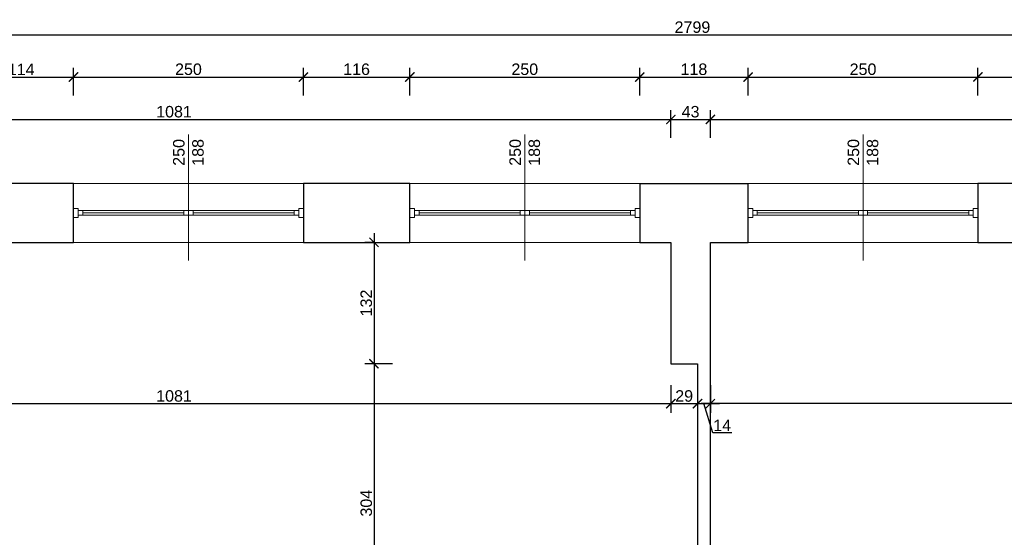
# Model space of a CAD drawing. Header units: millimetres. Extents: x 2709036 to 2756280, y 168165 to 192362.
# Tile 99 of 192: x 2719781 to 2720852, y 186670 to 187233. Entities that reach past the tile are written whole.
import ezdxf

# ---------------------------------------------------------------- set-up
doc = ezdxf.new("R2010")
doc.units = ezdxf.units.MM
doc.header["$MEASUREMENT"] = 0
doc.linetypes.add('HIDDEN2', pattern=[4.7625, 3.175, -1.5875])
for name, color, linetype, lineweight in [('__MAZ_OPIS_STOLARKA', 7, 'Continuous', 0), ('__MAZ_SCHODY', 7, 'Continuous', 0), ('__MAZ_STOLARKA OKIENNA', 7, 'Continuous', 9), ('__MAZ_WYMIARY', 7, 'Continuous', 9), ('__MAZ_ŚCIANY ISTNIEJĄCE', 7, 'Continuous', 30)]:
    doc.layers.add(name, color=color, linetype=linetype, lineweight=lineweight)
doc.styles.add('Arial', font='arial.ttf')
doc.styles.add('Dimensions', font='arial.ttf')
doc.styles.add('styl1', font='arial.ttf')
doc.dimstyles.new('100', dxfattribs={"dimtxt": 10, "dimasz": 10, "dimexe": 18, "dimexo": 15, "dimgap": 9, "dimtad": 1, "dimdec": 1, "dimrnd": 0.5, "dimdsep": 46, "dimtxsty": 'Dimensions', "dimblk": 'ARCHTICK', "dimcen": 9, "dimdle": 10, "dimadec": 1, "dimazin": 2, "dimtfac": 1, "dimtdec": 4, "dimtofl": 0, "dimtmove": 2, "dimatfit": 3, "dimfxl": 1, "dimtolj": 1, "dimtzin": 0, "dimarcsym": 0})

# ---------------------------------------------------------------- blocks, each defined once
blk = doc.blocks.new('_ArchTick')
at = {"color": 0, "linetype": 'ByBlock', "const_width": 0.15}
blk.add_lwpolyline([(-0.5, -0.5), (0.5, 0.5)], dxfattribs=at)
blk = doc.blocks.new('*D352')
at = {"layer": '__MAZ_WYMIARY', "color": 0, "lineweight": -2}
for p, q in [((2720166.4, 187000.5), (2720166.4, 186848.4)), ((2720166.4, 186990.5), (2720156.4, 186990.5)), ((2720186.4, 186858.4), (2720156.4, 186858.4))]:
    blk.add_line(p, q, dxfattribs=at)
at = {"layer": 'Defpoints', "color": 0, "lineweight": 30}
for p in [(2720176.5, 186990.5), (2720166.4, 186858.4), (2720489.3, 186858.4)]:
    blk.add_point(p, dxfattribs=at)
at = {"layer": '__MAZ_WYMIARY', "color": 0, "lineweight": -2, "xscale": 10, "yscale": 10, "zscale": 10}
for p, rotation in [((2720166.4, 186990.5), 90), ((2720166.4, 186858.4), 270)]:
    blk.add_blockref('_ArchTick', p, dxfattribs=dict(at, rotation=rotation))
at = {"layer": '__MAZ_WYMIARY', "color": 0, "lineweight": 5, "insert": (2720158, 186924.5), "char_height": 12.5, "attachment_point": 5, "rotation": 90, "style": 'Arial'}
blk.add_mtext('\\A1;132', dxfattribs=at)
blk = doc.blocks.new('*D353')
at = {"layer": '__MAZ_WYMIARY', "color": 0, "lineweight": -2}
for p, q in [((2720166.4, 186868.4), (2720166.4, 186544.9)), ((2720186.4, 186858.4), (2720156.4, 186858.4)), ((2720186.4, 186554.9), (2720156.4, 186554.9))]:
    blk.add_line(p, q, dxfattribs=at)
at = {"layer": 'Defpoints', "color": 0, "lineweight": 30}
for p in [(2720489.3, 186858.4), (2720166.4, 186554.9), (2720489.3, 186554.9)]:
    blk.add_point(p, dxfattribs=at)
at = {"layer": '__MAZ_WYMIARY', "color": 0, "lineweight": -2, "xscale": 10, "yscale": 10, "zscale": 10}
for p, rotation in [((2720166.4, 186858.4), 90), ((2720166.4, 186554.9), 270)]:
    blk.add_blockref('_ArchTick', p, dxfattribs=dict(at, rotation=rotation))
at = {"layer": '__MAZ_WYMIARY', "color": 0, "lineweight": 5, "insert": (2720158, 186706.7), "char_height": 12.5, "attachment_point": 5, "rotation": 90, "style": 'Arial'}
blk.add_mtext('\\A1;304', dxfattribs=at)
blk = doc.blocks.new('*D355')
at = {"layer": '__MAZ_WYMIARY', "color": 0, "lineweight": -2}
for p, q in [((2720489.3, 186835), (2720489.3, 186805)), ((2719408.3, 186795), (2719408.3, 186825)), ((2719398.3, 186815), (2720499.3, 186815))]:
    blk.add_line(p, q, dxfattribs=at)
at = {"layer": 'Defpoints', "color": 0, "lineweight": 30}
for p in [(2720489.3, 186858.4), (2720489.3, 186815), (2719408.3, 186768.7)]:
    blk.add_point(p, dxfattribs=at)
at = {"layer": '__MAZ_WYMIARY', "color": 0, "lineweight": -2, "xscale": 10, "yscale": 10, "zscale": 10, "rotation": 180}
blk.add_blockref('_ArchTick', (2719408.3, 186815), dxfattribs=at)
at = {"layer": '__MAZ_WYMIARY', "color": 0, "lineweight": -2, "xscale": 10, "yscale": 10, "zscale": 10}
blk.add_blockref('_ArchTick', (2720489.3, 186815), dxfattribs=at)
at = {"layer": '__MAZ_WYMIARY', "color": 0, "lineweight": 5, "insert": (2719948.8, 186823.3), "char_height": 12.5, "attachment_point": 5, "style": 'Arial'}
blk.add_mtext('\\A1;1081', dxfattribs=at)
blk = doc.blocks.new('*D357')
at = {"layer": '__MAZ_WYMIARY', "color": 0, "lineweight": -2}
for p, q in [((2719113.3, 187196.2), (2719113.3, 187226.2)), ((2721912.3, 187196.2), (2721912.3, 187226.2)), ((2719103.3, 187216.2), (2721922.3, 187216.2))]:
    blk.add_line(p, q, dxfattribs=at)
at = {"layer": 'Defpoints', "color": 0, "lineweight": 30}
for p in [(2721912.3, 187216.2), (2719113.3, 187054.5), (2721912.3, 187054.5)]:
    blk.add_point(p, dxfattribs=at)
at = {"layer": '__MAZ_WYMIARY', "color": 0, "lineweight": -2, "xscale": 10, "yscale": 10, "zscale": 10, "rotation": 180}
blk.add_blockref('_ArchTick', (2719113.3, 187216.2), dxfattribs=at)
at = {"layer": '__MAZ_WYMIARY', "color": 0, "lineweight": -2, "xscale": 10, "yscale": 10, "zscale": 10}
blk.add_blockref('_ArchTick', (2721912.3, 187216.2), dxfattribs=at)
at = {"layer": '__MAZ_WYMIARY', "color": 0, "lineweight": 5, "insert": (2720512.8, 187224.6), "char_height": 12.5, "attachment_point": 5, "style": 'Arial'}
blk.add_mtext('\\A1;2799', dxfattribs=at)
blk = doc.blocks.new('*D362')
at = {"layer": '__MAZ_WYMIARY', "color": 0, "lineweight": -2}
for p, q in [((2719408.3, 187104.2), (2719408.3, 187134.2)), ((2720489.3, 187104.2), (2720489.3, 187134.2)), ((2719398.3, 187124.2), (2720499.3, 187124.2))]:
    blk.add_line(p, q, dxfattribs=at)
at = {"layer": 'Defpoints', "color": 0, "lineweight": 30}
for p in [(2720489.3, 187124.2), (2719408.3, 186949.9), (2720489.3, 186949.2)]:
    blk.add_point(p, dxfattribs=at)
at = {"layer": '__MAZ_WYMIARY', "color": 0, "lineweight": -2, "xscale": 10, "yscale": 10, "zscale": 10, "rotation": 180}
blk.add_blockref('_ArchTick', (2719408.3, 187124.2), dxfattribs=at)
at = {"layer": '__MAZ_WYMIARY', "color": 0, "lineweight": -2, "xscale": 10, "yscale": 10, "zscale": 10}
blk.add_blockref('_ArchTick', (2720489.3, 187124.2), dxfattribs=at)
at = {"layer": '__MAZ_WYMIARY', "color": 0, "lineweight": 5, "insert": (2719948.8, 187132.6), "char_height": 12.5, "attachment_point": 5, "style": 'Arial'}
blk.add_mtext('\\A1;1081', dxfattribs=at)
blk = doc.blocks.new('*D363')
at = {"layer": '__MAZ_WYMIARY', "color": 0, "lineweight": -2}
for p, q in [((2720489.3, 187104.2), (2720489.3, 187134.2)), ((2720532.3, 187104.2), (2720532.3, 187134.2)), ((2720479.3, 187124.2), (2720542.3, 187124.2))]:
    blk.add_line(p, q, dxfattribs=at)
at = {"layer": 'Defpoints', "color": 0, "lineweight": 30}
for p in [(2720532.3, 187124.2), (2720489.3, 186949.2), (2720532.3, 186803.8)]:
    blk.add_point(p, dxfattribs=at)
at = {"layer": '__MAZ_WYMIARY', "color": 0, "lineweight": -2, "xscale": 10, "yscale": 10, "zscale": 10, "rotation": 180}
blk.add_blockref('_ArchTick', (2720489.3, 187124.2), dxfattribs=at)
at = {"layer": '__MAZ_WYMIARY', "color": 0, "lineweight": -2, "xscale": 10, "yscale": 10, "zscale": 10}
blk.add_blockref('_ArchTick', (2720532.3, 187124.2), dxfattribs=at)
at = {"layer": '__MAZ_WYMIARY', "color": 0, "lineweight": 5, "insert": (2720510.8, 187132.6), "char_height": 12.5, "attachment_point": 5, "style": 'Arial'}
blk.add_mtext('\\A1;43', dxfattribs=at)
blk = doc.blocks.new('*D364')
at = {"layer": '__MAZ_WYMIARY', "color": 0, "lineweight": -2}
for p, q in [((2720532.3, 187104.2), (2720532.3, 187134.2)), ((2721612.3, 187104.2), (2721612.3, 187134.2)), ((2720522.3, 187124.2), (2721622.3, 187124.2))]:
    blk.add_line(p, q, dxfattribs=at)
at = {"layer": 'Defpoints', "color": 0, "lineweight": 30}
for p in [(2721612.3, 187124.2), (2721612.3, 186957.5), (2720532.3, 186803.8)]:
    blk.add_point(p, dxfattribs=at)
at = {"layer": '__MAZ_WYMIARY', "color": 0, "lineweight": -2, "xscale": 10, "yscale": 10, "zscale": 10, "rotation": 180}
blk.add_blockref('_ArchTick', (2720532.3, 187124.2), dxfattribs=at)
at = {"layer": '__MAZ_WYMIARY', "color": 0, "lineweight": -2, "xscale": 10, "yscale": 10, "zscale": 10}
blk.add_blockref('_ArchTick', (2721612.3, 187124.2), dxfattribs=at)
at = {"layer": '__MAZ_WYMIARY', "color": 0, "lineweight": 5, "insert": (2721072.3, 187132.6), "char_height": 12.5, "attachment_point": 5, "style": 'Arial'}
blk.add_mtext('\\A1;1080', dxfattribs=at)
blk = doc.blocks.new('*D388')
at = {"layer": '__MAZ_WYMIARY', "color": 0, "lineweight": -2}
for p, q in [((2719725.4, 187150.4), (2719725.4, 187180.4)), ((2719839.5, 187150.4), (2719839.5, 187180.4)), ((2719715.4, 187170.4), (2719849.5, 187170.4))]:
    blk.add_line(p, q, dxfattribs=at)
at = {"layer": 'Defpoints', "color": 0, "lineweight": 30}
for p in [(2719839.5, 187170.4), (2719725.4, 187054.6), (2719839.5, 187054.5)]:
    blk.add_point(p, dxfattribs=at)
at = {"layer": '__MAZ_WYMIARY', "color": 0, "lineweight": -2, "xscale": 10, "yscale": 10, "zscale": 10, "rotation": 180}
blk.add_blockref('_ArchTick', (2719725.4, 187170.4), dxfattribs=at)
at = {"layer": '__MAZ_WYMIARY', "color": 0, "lineweight": -2, "xscale": 10, "yscale": 10, "zscale": 10}
blk.add_blockref('_ArchTick', (2719839.5, 187170.4), dxfattribs=at)
at = {"layer": '__MAZ_WYMIARY', "color": 0, "lineweight": 5, "insert": (2719782.5, 187178.7), "char_height": 12.5, "attachment_point": 5, "style": 'Arial'}
blk.add_mtext('\\A1;114', dxfattribs=at)
blk = doc.blocks.new('*D389')
at = {"layer": '__MAZ_WYMIARY', "color": 0, "lineweight": -2}
for p, q in [((2719839.5, 187150.4), (2719839.5, 187180.4)), ((2720089.5, 187150.4), (2720089.5, 187180.4)), ((2719829.5, 187170.4), (2720099.5, 187170.4))]:
    blk.add_line(p, q, dxfattribs=at)
at = {"layer": 'Defpoints', "color": 0, "lineweight": 30}
for p in [(2720089.5, 187170.4), (2719839.5, 187054.6), (2720089.5, 187054.5)]:
    blk.add_point(p, dxfattribs=at)
at = {"layer": '__MAZ_WYMIARY', "color": 0, "lineweight": -2, "xscale": 10, "yscale": 10, "zscale": 10, "rotation": 180}
blk.add_blockref('_ArchTick', (2719839.5, 187170.4), dxfattribs=at)
at = {"layer": '__MAZ_WYMIARY', "color": 0, "lineweight": -2, "xscale": 10, "yscale": 10, "zscale": 10}
blk.add_blockref('_ArchTick', (2720089.5, 187170.4), dxfattribs=at)
at = {"layer": '__MAZ_WYMIARY', "color": 0, "lineweight": 5, "insert": (2719964.5, 187178.8), "char_height": 12.5, "attachment_point": 5, "style": 'Arial'}
blk.add_mtext('\\A1;250', dxfattribs=at)
blk = doc.blocks.new('*D390')
at = {"layer": '__MAZ_WYMIARY', "color": 0, "lineweight": -2}
for p, q in [((2720089.5, 187150.4), (2720089.5, 187180.4)), ((2720205.4, 187150.4), (2720205.4, 187180.4)), ((2720079.5, 187170.4), (2720215.4, 187170.4))]:
    blk.add_line(p, q, dxfattribs=at)
at = {"layer": 'Defpoints', "color": 0, "lineweight": 30}
for p in [(2720205.4, 187170.4), (2720089.5, 187054.5), (2720205.4, 187054.5)]:
    blk.add_point(p, dxfattribs=at)
at = {"layer": '__MAZ_WYMIARY', "color": 0, "lineweight": -2, "xscale": 10, "yscale": 10, "zscale": 10, "rotation": 180}
blk.add_blockref('_ArchTick', (2720089.5, 187170.4), dxfattribs=at)
at = {"layer": '__MAZ_WYMIARY', "color": 0, "lineweight": -2, "xscale": 10, "yscale": 10, "zscale": 10}
blk.add_blockref('_ArchTick', (2720205.4, 187170.4), dxfattribs=at)
at = {"layer": '__MAZ_WYMIARY', "color": 0, "lineweight": 5, "insert": (2720147.4, 187178.8), "char_height": 12.5, "attachment_point": 5, "style": 'Arial'}
blk.add_mtext('\\A1;116', dxfattribs=at)
blk = doc.blocks.new('*D391')
at = {"layer": '__MAZ_WYMIARY', "color": 0, "lineweight": -2}
for p, q in [((2720205.4, 187150.4), (2720205.4, 187180.4)), ((2720455.4, 187150.4), (2720455.4, 187180.4)), ((2720195.4, 187170.4), (2720465.4, 187170.4))]:
    blk.add_line(p, q, dxfattribs=at)
at = {"layer": 'Defpoints', "color": 0, "lineweight": 30}
for p in [(2720455.4, 187170.4), (2720205.4, 187054.6), (2720455.4, 187054.5)]:
    blk.add_point(p, dxfattribs=at)
at = {"layer": '__MAZ_WYMIARY', "color": 0, "lineweight": -2, "xscale": 10, "yscale": 10, "zscale": 10, "rotation": 180}
blk.add_blockref('_ArchTick', (2720205.4, 187170.4), dxfattribs=at)
at = {"layer": '__MAZ_WYMIARY', "color": 0, "lineweight": -2, "xscale": 10, "yscale": 10, "zscale": 10}
blk.add_blockref('_ArchTick', (2720455.4, 187170.4), dxfattribs=at)
at = {"layer": '__MAZ_WYMIARY', "color": 0, "lineweight": 5, "insert": (2720330.4, 187178.8), "char_height": 12.5, "attachment_point": 5, "style": 'Arial'}
blk.add_mtext('\\A1;250', dxfattribs=at)
blk = doc.blocks.new('*D392')
at = {"layer": '__MAZ_WYMIARY', "color": 0, "lineweight": -2}
for p, q in [((2720455.4, 187150.4), (2720455.4, 187180.4)), ((2720573.4, 187150.4), (2720573.4, 187180.4)), ((2720445.4, 187170.4), (2720583.4, 187170.4))]:
    blk.add_line(p, q, dxfattribs=at)
at = {"layer": 'Defpoints', "color": 0, "lineweight": 30}
for p in [(2720573.4, 187170.4), (2720455.4, 187054.5), (2720573.4, 187054.5)]:
    blk.add_point(p, dxfattribs=at)
at = {"layer": '__MAZ_WYMIARY', "color": 0, "lineweight": -2, "xscale": 10, "yscale": 10, "zscale": 10, "rotation": 180}
blk.add_blockref('_ArchTick', (2720455.4, 187170.4), dxfattribs=at)
at = {"layer": '__MAZ_WYMIARY', "color": 0, "lineweight": -2, "xscale": 10, "yscale": 10, "zscale": 10}
blk.add_blockref('_ArchTick', (2720573.4, 187170.4), dxfattribs=at)
at = {"layer": '__MAZ_WYMIARY', "color": 0, "lineweight": 5, "insert": (2720514.4, 187178.8), "char_height": 12.5, "attachment_point": 5, "style": 'Arial'}
blk.add_mtext('\\A1;118', dxfattribs=at)
blk = doc.blocks.new('*D393')
at = {"layer": '__MAZ_WYMIARY', "color": 0, "lineweight": -2}
for p, q in [((2720573.4, 187150.4), (2720573.4, 187180.4)), ((2720823.4, 187150.4), (2720823.4, 187180.4)), ((2720563.4, 187170.4), (2720833.4, 187170.4))]:
    blk.add_line(p, q, dxfattribs=at)
at = {"layer": 'Defpoints', "color": 0, "lineweight": 30}
for p in [(2720823.4, 187170.4), (2720573.4, 187054.5), (2720823.4, 187054.5)]:
    blk.add_point(p, dxfattribs=at)
at = {"layer": '__MAZ_WYMIARY', "color": 0, "lineweight": -2, "xscale": 10, "yscale": 10, "zscale": 10, "rotation": 180}
blk.add_blockref('_ArchTick', (2720573.4, 187170.4), dxfattribs=at)
at = {"layer": '__MAZ_WYMIARY', "color": 0, "lineweight": -2, "xscale": 10, "yscale": 10, "zscale": 10}
blk.add_blockref('_ArchTick', (2720823.4, 187170.4), dxfattribs=at)
at = {"layer": '__MAZ_WYMIARY', "color": 0, "lineweight": 5, "insert": (2720698.4, 187178.8), "char_height": 12.5, "attachment_point": 5, "style": 'Arial'}
blk.add_mtext('\\A1;250', dxfattribs=at)
blk = doc.blocks.new('*D394')
at = {"layer": '__MAZ_WYMIARY', "color": 0, "lineweight": -2}
for p, q in [((2720823.4, 187150.4), (2720823.4, 187180.4)), ((2720936.8, 187150.4), (2720936.8, 187180.4)), ((2720813.4, 187170.4), (2720946.8, 187170.4))]:
    blk.add_line(p, q, dxfattribs=at)
at = {"layer": 'Defpoints', "color": 0, "lineweight": 30}
for p in [(2720936.8, 187170.4), (2720823.4, 187054.6), (2720936.8, 187054.6)]:
    blk.add_point(p, dxfattribs=at)
at = {"layer": '__MAZ_WYMIARY', "color": 0, "lineweight": -2, "xscale": 10, "yscale": 10, "zscale": 10, "rotation": 180}
blk.add_blockref('_ArchTick', (2720823.4, 187170.4), dxfattribs=at)
at = {"layer": '__MAZ_WYMIARY', "color": 0, "lineweight": -2, "xscale": 10, "yscale": 10, "zscale": 10}
blk.add_blockref('_ArchTick', (2720936.8, 187170.4), dxfattribs=at)
at = {"layer": '__MAZ_WYMIARY', "color": 0, "lineweight": 5, "insert": (2720880.1, 187178.7), "char_height": 12.5, "attachment_point": 5, "style": 'Arial'}
blk.add_mtext('\\A1;114', dxfattribs=at)
blk = doc.blocks.new('*D503')
at = {"layer": '__MAZ_WYMIARY', "color": 0, "lineweight": -2}
for p, q in [((2720489.3, 186835), (2720489.3, 186805)), ((2720518.3, 186835), (2720518.3, 186805)), ((2720479.3, 186815), (2720528.3, 186815))]:
    blk.add_line(p, q, dxfattribs=at)
at = {"layer": 'Defpoints', "color": 0, "lineweight": 30}
for p in [(2720489.3, 186858.4), (2720518.3, 186858.4), (2720518.3, 186815)]:
    blk.add_point(p, dxfattribs=at)
at = {"layer": '__MAZ_WYMIARY', "color": 0, "lineweight": -2, "xscale": 10, "yscale": 10, "zscale": 10, "rotation": 180}
blk.add_blockref('_ArchTick', (2720489.3, 186815), dxfattribs=at)
at = {"layer": '__MAZ_WYMIARY', "color": 0, "lineweight": -2, "xscale": 10, "yscale": 10, "zscale": 10}
blk.add_blockref('_ArchTick', (2720518.3, 186815), dxfattribs=at)
at = {"layer": '__MAZ_WYMIARY', "color": 0, "lineweight": 5, "insert": (2720503.8, 186823.3), "char_height": 12.5, "attachment_point": 5, "style": 'Arial'}
blk.add_mtext('\\A1;29', dxfattribs=at)
blk = doc.blocks.new('*D524')
at = {"layer": '__MAZ_WYMIARY', "color": 0, "lineweight": -2}
for p, q in [((2720532.3, 186835), (2720532.3, 186805)), ((2721612.3, 186835), (2721612.3, 186805)), ((2721622.3, 186815), (2720522.3, 186815))]:
    blk.add_line(p, q, dxfattribs=at)
at = {"layer": 'Defpoints', "color": 0, "lineweight": 30}
for p in [(2720532.3, 186990.5), (2721612.3, 186990.5), (2720532.3, 186815)]:
    blk.add_point(p, dxfattribs=at)
at = {"layer": '__MAZ_WYMIARY', "color": 0, "lineweight": -2, "xscale": 10, "yscale": 10, "zscale": 10, "rotation": 180}
blk.add_blockref('_ArchTick', (2720532.3, 186815), dxfattribs=at)
at = {"layer": '__MAZ_WYMIARY', "color": 0, "lineweight": -2, "xscale": 10, "yscale": 10, "zscale": 10}
blk.add_blockref('_ArchTick', (2721612.3, 186815), dxfattribs=at)
at = {"layer": '__MAZ_WYMIARY', "color": 0, "lineweight": 5, "insert": (2721072.3, 186823.3), "char_height": 12.5, "attachment_point": 5, "style": 'Arial'}
blk.add_mtext('\\A1;1080', dxfattribs=at)
blk = doc.blocks.new('*D525')
at = {"layer": '__MAZ_WYMIARY', "color": 0, "lineweight": -2}
for p, q in [((2720518.3, 186835), (2720518.3, 186805)), ((2720532.3, 186835), (2720532.3, 186805)), ((2720508.3, 186815), (2720542.3, 186815)), ((2720534.9, 186783.1), (2720525.3, 186815)), ((2720555.5, 186783.1), (2720534.9, 186783.1))]:
    blk.add_line(p, q, dxfattribs=at)
at = {"layer": 'Defpoints', "color": 0, "lineweight": 30}
for p in [(2720518.3, 186858.4), (2720532.3, 186858.4), (2720532.3, 186815)]:
    blk.add_point(p, dxfattribs=at)
at = {"layer": '__MAZ_WYMIARY', "color": 0, "lineweight": -2, "xscale": 10, "yscale": 10, "zscale": 10, "rotation": 180}
blk.add_blockref('_ArchTick', (2720518.3, 186815), dxfattribs=at)
at = {"layer": '__MAZ_WYMIARY', "color": 0, "lineweight": -2, "xscale": 10, "yscale": 10, "zscale": 10}
blk.add_blockref('_ArchTick', (2720532.3, 186815), dxfattribs=at)
at = {"layer": '__MAZ_WYMIARY', "color": 0, "lineweight": 5, "insert": (2720545.2, 186791.4), "char_height": 12.5, "attachment_point": 5, "style": 'Arial'}
blk.add_mtext('\\A1;14', dxfattribs=at)

msp = doc.modelspace()

# ---------------------------------------------------------------- linework, layer by layer
at = {"layer": '__MAZ_OPIS_STOLARKA', "color": 252}
for points in [[(2719964.5, 186970.6), (2719964.5, 187107.7)], [(2720330.4, 186970.6), (2720330.4, 187107.7)], [(2720698.4, 186970.6), (2720698.4, 187107.7)]]:
    msp.add_lwpolyline(points, dxfattribs=at)
at = {"layer": '__MAZ_SCHODY', "color": 252, "linetype": 'HIDDEN2', "lineweight": 5}
for p, q in [((2720089.5, 187054.5), (2719839.5, 187054.5)), ((2720455.4, 187054.5), (2720205.4, 187054.5)), ((2720823.4, 187054.5), (2720573.4, 187054.5)), ((2719839.5, 186990.5), (2720089.5, 186990.5)), ((2720205.4, 186990.5), (2720455.4, 186990.5)), ((2720573.4, 186990.5), (2720823.4, 186990.5))]:
    msp.add_line(p, q, dxfattribs=at)
at = {"layer": '__MAZ_STOLARKA OKIENNA', "color": 252, "linetype": 'Continuous'}
for p, q in [((2719839.5, 187054.5), (2720089.5, 187054.5)), ((2720205.4, 187054.5), (2720455.4, 187054.5)), ((2720573.4, 187054.5), (2720823.4, 187054.5)), ((2719849.5, 187020), (2719849.5, 187025)), ((2719849.5, 187022.5), (2719959.5, 187022.5)), ((2719959.5, 187020), (2719959.5, 187025)), ((2719969.5, 187020), (2719969.5, 187025)), ((2720079.5, 187022.5), (2719969.5, 187022.5)), ((2720079.5, 187020), (2720079.5, 187025)), ((2720215.4, 187020), (2720215.4, 187025)), ((2720215.4, 187022.5), (2720325.4, 187022.5)), ((2720325.4, 187020), (2720325.4, 187025)), ((2720335.4, 187020), (2720335.4, 187025)), ((2720445.4, 187022.5), (2720335.4, 187022.5)), ((2720445.4, 187020), (2720445.4, 187025)), ((2720583.4, 187020), (2720583.4, 187025)), ((2720583.4, 187022.5), (2720693.4, 187022.5)), ((2720693.4, 187020), (2720693.4, 187025)), ((2720703.4, 187020), (2720703.4, 187025)), ((2720813.4, 187022.5), (2720703.4, 187022.5)), ((2720813.4, 187020), (2720813.4, 187025)), ((2719839.5, 186990.5), (2720089.5, 186990.5)), ((2720205.4, 186990.5), (2720455.4, 186990.5)), ((2720573.4, 186990.5), (2720823.4, 186990.5))]:
    msp.add_line(p, q, dxfattribs=at)
for points in [[(2719844.5, 187027.5), (2719839.5, 187027.5), (2719839.5, 187017.5), (2719844.5, 187017.5)], [(2719844.5, 187020), (2719844.5, 187025), (2719964.5, 187025), (2719964.5, 187020)], [(2720084.5, 187020), (2720084.5, 187025), (2719964.5, 187025), (2719964.5, 187020)], [(2720084.5, 187027.5), (2720089.5, 187027.5), (2720089.5, 187017.5), (2720084.5, 187017.5)], [(2720210.4, 187027.5), (2720205.4, 187027.5), (2720205.4, 187017.5), (2720210.4, 187017.5)], [(2720210.4, 187020), (2720210.4, 187025), (2720330.4, 187025), (2720330.4, 187020)], [(2720450.4, 187020), (2720450.4, 187025), (2720330.4, 187025), (2720330.4, 187020)], [(2720450.4, 187027.5), (2720455.4, 187027.5), (2720455.4, 187017.5), (2720450.4, 187017.5)], [(2720578.4, 187027.5), (2720573.4, 187027.5), (2720573.4, 187017.5), (2720578.4, 187017.5)], [(2720578.4, 187020), (2720578.4, 187025), (2720698.4, 187025), (2720698.4, 187020)], [(2720818.4, 187020), (2720818.4, 187025), (2720698.4, 187025), (2720698.4, 187020)], [(2720818.4, 187027.5), (2720823.4, 187027.5), (2720823.4, 187017.5), (2720818.4, 187017.5)]]:
    msp.add_lwpolyline(points, close=True, dxfattribs=at)
at = {"layer": '__MAZ_ŚCIANY ISTNIEJĄCE', "color": 252, "ltscale": 15}
for p, q in [((2719839.5, 187054.5), (2719725.4, 187054.5)), ((2719839.5, 186990.5), (2719839.5, 187054.5)), ((2720089.5, 187054.5), (2720089.5, 186990.5)), ((2720147.5, 187054.5), (2720089.5, 187054.5)), ((2720205.4, 187054.5), (2720147.5, 187054.5)), ((2720205.4, 186990.5), (2720205.4, 187054.5)), ((2720455.4, 187054.5), (2720455.4, 186990.5)), ((2720455.4, 187054.5), (2720573.4, 187054.5)), ((2720573.4, 186990.5), (2720573.4, 187054.5)), ((2720823.4, 187054.5), (2720823.4, 186990.5)), ((2720882.7, 187054.5), (2720823.4, 187054.5)), ((2719725.4, 186990.5), (2719839.5, 186990.5)), ((2720089.5, 186990.5), (2720147.5, 186990.5)), ((2720147.5, 186990.5), (2720205.4, 186990.5)), ((2720455.4, 186990.5), (2720489.3, 186990.5)), ((2720489.3, 186990.5), (2720489.3, 186858.4)), ((2720532.3, 186990.5), (2720573.4, 186990.5)), ((2720532.3, 186416.5), (2720532.3, 186990.5)), ((2720823.4, 186990.5), (2720882.7, 186990.5)), ((2720489.3, 186858.4), (2720518.3, 186858.4)), ((2720518.3, 186858.4), (2720518.3, 186554.9))]:
    msp.add_line(p, q, dxfattribs=at)

# ---------------------------------------------------------------- texts
at = {"layer": '__MAZ_OPIS_STOLARKA', "color": 252, "char_height": 12.5, "width": 38.31, "attachment_point": 5, "rotation": 90, "style": 'styl1'}
for insert in [(2719964.5, 187088.4), (2720330.4, 187088.4), (2720698.4, 187088.4)]:
    msp.add_mtext('250\\P188', dxfattribs=dict(at, insert=insert))

# ---------------------------------------------------------------- dimensions: what is measured, and where the dimension line sits
at = {"layer": '__MAZ_WYMIARY', "color": 252, "lineweight": 5}
for base, p1, p2, picture, middle in [((2721912.3, 187216.2), (2719113.3, 187054.5), (2721912.3, 187054.5), '*D357', (2720512.8, 187224.6)), ((2719839.5, 187170.4), (2719725.4, 187054.6), (2719839.5, 187054.5), '*D388', (2719782.5, 187178.7)), ((2720089.5, 187170.4), (2719839.5, 187054.6), (2720089.5, 187054.5), '*D389', (2719964.5, 187178.8)), ((2720205.4, 187170.4), (2720089.5, 187054.5), (2720205.4, 187054.5), '*D390', (2720147.4, 187178.8)), ((2720455.4, 187170.4), (2720205.4, 187054.6), (2720455.4, 187054.5), '*D391', (2720330.4, 187178.8)), ((2720573.4, 187170.4), (2720455.4, 187054.5), (2720573.4, 187054.5), '*D392', (2720514.4, 187178.8)), ((2720823.4, 187170.4), (2720573.4, 187054.5), (2720823.4, 187054.5), '*D393', (2720698.4, 187178.8)), ((2720936.8, 187170.4), (2720823.4, 187054.6), (2720936.8, 187054.6), '*D394', (2720880.1, 187178.7)), ((2720489.3, 187124.2), (2719408.3, 186949.9), (2720489.3, 186949.2), '*D362', (2719948.8, 187132.6)), ((2720532.3, 187124.2), (2720489.3, 186949.2), (2720532.3, 186803.8), '*D363', (2720510.8, 187132.6)), ((2721612.3, 187124.2), (2720532.3, 186803.8), (2721612.3, 186957.5), '*D364', (2721072.3, 187132.6)), ((2720532.3, 186815), (2721612.3, 186990.5), (2720532.3, 186990.5), '*D524', (2721072.3, 186823.3)), ((2720489.3, 186815), (2719408.3, 186768.7), (2720489.3, 186858.4), '*D355', (2719948.8, 186823.3)), ((2720518.3, 186815), (2720489.3, 186858.4), (2720518.3, 186858.4), '*D503', (2720503.8, 186823.3)), ((2720532.3, 186815), (2720518.3, 186858.4), (2720532.3, 186858.4), '*D525', (2720536.9, 186791.4))]:
    dim = msp.add_linear_dim(base=base, p1=p1, p2=p2, dimstyle='100', override={"dimtxt": 12.5, "dimexe": 10, "dimgap": 2, "dimdec": 0, "dimtxsty": 'Arial', "dimtmove": 1, "dimfxl": 20, "dimfxlon": 1}, dxfattribs=at)
    dim.commit()
    dim.dimension.update_dxf_attribs({"geometry": picture, "text_midpoint": middle})
for base, p1, p2, picture, middle in [((2720166.4, 186858.4), (2720176.5, 186990.5), (2720489.3, 186858.4), '*D352', (2720158, 186924.5)), ((2720166.3838, 186554.9272), (2720489.3026, 186858.3918), (2720489.3026, 186554.9272), '*D353', (2720157.9974, 186706.6595))]:
    dim = msp.add_linear_dim(base=base, p1=p1, p2=p2, angle=90, dimstyle='100', override={"dimtxt": 12.5, "dimexe": 10, "dimgap": 2, "dimdec": 0, "dimtxsty": 'Arial', "dimtmove": 1, "dimfxl": 20, "dimfxlon": 1}, dxfattribs=at)
    dim.commit()
    dim.dimension.update_dxf_attribs({"geometry": picture, "text_midpoint": middle})

doc.saveas('drawing.dxf')
